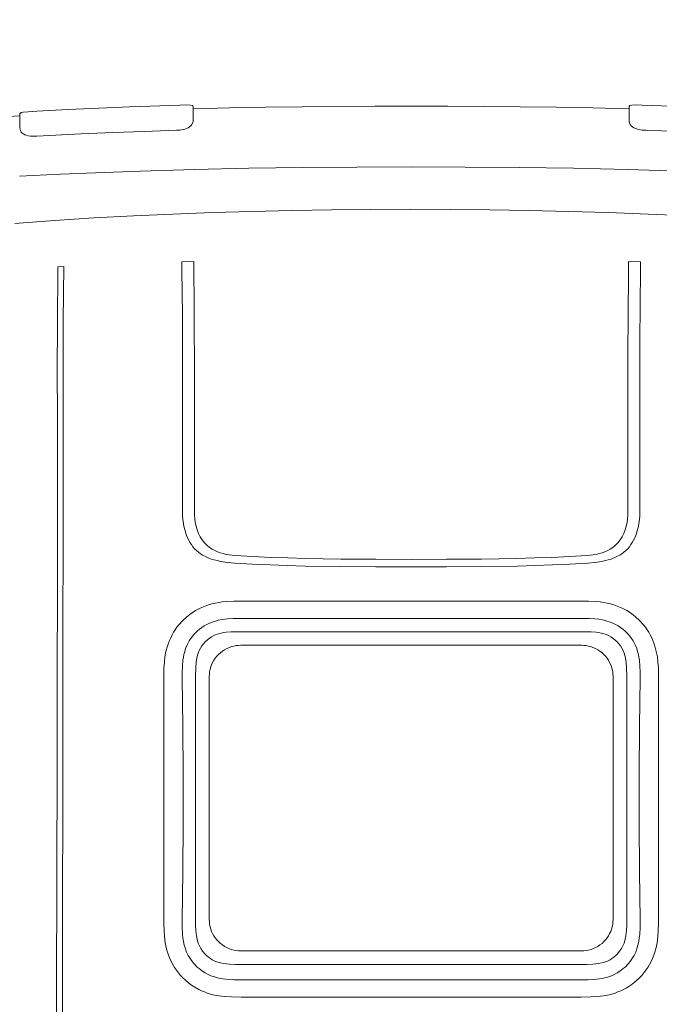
# Model space of a CAD drawing. Header units: millimetres. Extents: x 2204655785 to 2205143108, y 485765510 to 486291538.
# Tile 148 of 156: x 2205052970 to 2205053974, y 486235507 to 486237053. Entities that reach past the tile are written whole.
import ezdxf
from ezdxf.enums import TextEntityAlignment as Align
from ezdxf.lldxf.tags import DXFTag

# ---------------------------------------------------------------- set-up
doc = ezdxf.new("R2010")
doc.units = ezdxf.units.MM
doc.linetypes.add('НЕВИДИМАЯX2', pattern=[19.05, 12.7, -6.35])
for name, color, linetype in [('206ППР Панелевоз', 7, 'Continuous'), ('ППР_Опасная зона от крана', 1, 'Continuous'), ('ППР_Разрез', 5, 'Continuous'), ('ППР_Стрела', 7, 'Continuous')]:
    doc.layers.add(name, color=color, linetype=linetype)
doc.styles.add('ППРк_М1-1', font='GOST_Common Italic.ttf', dxfattribs={"height": 800})
doc.styles.add('ППРк_М1-1кран', font='GOST_Common Italic.ttf', dxfattribs={"width": 0.8, "height": 600})
tags = doc.linetypes.add('опасная зона_Кран', pattern='A,30,-8,4,-8,30,-8,4,-8,30,-8,4,[230,Bbox.shx,S=2.5,R=0,X=0,Y=-10],-6', length=148).pattern_tags.tags
tags[24] = DXFTag(74, 5)

# ---------------------------------------------------------------- blocks, each defined once
blk = doc.blocks.new('*U397')
at = {"layer": 'ППР_Опасная зона от крана', "linetype": 'опасная зона_Кран', "lineweight": 80, "ltscale": 100}
blk.add_arc((23215, 0), 50270, 270, 90, dxfattribs=at)
at = {"layer": 'ППР_Стрела', "linetype": 'НЕВИДИМАЯX2', "lineweight": 50, "ltscale": 100}
blk.add_arc((23215, 0), 38700, 270, 90, dxfattribs=at)
at = {"layer": 'ППР_Стрела', "linetype": 'Continuous', "lineweight": 100}
blk.add_arc((23215, 0), 30700, 270, 90, dxfattribs=at)
at = {"style": 'ППРк_М1-1', "width": 0.8}
for tag, p, height, flags in [('ОПАСНАЯ_ЗОНА', (25480.86, 21929.55), 800, 1), ('ОТЛЕТ_ГРУЗА', (25413.72, 20678.22), 800, 1), ('Кол-во_элементов', (2695.66, -1978.25), 1200, 8)]:
    blk.add_attdef(tag, p, '', height=height, dxfattribs=dict(at, flags=flags))
at = {"style": 'ППРк_М1-1', "width": 0.8, "flags": 8}
blk.add_attdef('МАРКА_КРАНА', text='', height=1200, dxfattribs=at).set_placement((8837.5, 818.17), align=Align.CENTER)
blk.add_attdef('ВЫСОТА', text='', height=1200, dxfattribs=at).set_placement((9134.89, -8454.02), align=Align.MIDDLE_CENTER)
at = {"layer": 'Defpoints', "style": 'ППРк_М1-1', "width": 0.8, "flags": 1}
for tag, p in [('МАКСИМАЛЬНАЯ_ДЛИНА_ГРУЗА', (25470.43, 19233.22)), ('ШИРИНА_ГРУЗА', (25397.01, 17803.51))]:
    blk.add_attdef(tag, p, '', height=800, dxfattribs=at)
at = {"layer": 'ППР_Разрез', "style": 'ППРк_М1-1кран', "width": 0.8, "flags": 8}
for tag, p in [('РАЗРЕЗ2', (-1027.85, 55181.17)), ('РАЗРЕЗ', (-1731.87, -54129.29))]:
    blk.add_attdef(tag, p, '', height=800, dxfattribs=at)
at = {"layer": 'ППР_Стрела', "style": 'ППРк_М1-1кран', "width": 0.8, "flags": 8}
for tag, p in [('ВЫСОТА_КРЮКА_ГОРИЗ', (-19652.89, 21607.87)), ('ГАБАРИТ_СТРЕЛЫ', (-25019.84, 21408.72)), ('ВЫСОТА_КРЮКА_НАКЛ', (-20393.31, 20761.66)), ('ВЫЛЕТ', (-16616.63, 14016.8))]:
    blk.add_attdef(tag, p, '', height=800, rotation=317, dxfattribs=at)
blk = doc.blocks.new('*U53')
at = {"layer": '206ППР Панелевоз', "lineweight": 5}
for p, q in [((11447.2, 656.7), (11449.3, 618.2)), ((11280.4, 626.1), (11285, 564.1)), ((11354.5, 619), (11357.7, 554.5)), ((11418.1, 605), (11417.6, 601.8)), ((11418.8, 607.9), (11418.1, 605)), ((11419.7, 610.5), (11418.8, 607.9)), ((11420.9, 612.8), (11419.7, 610.5)), ((11422.3, 614.6), (11420.9, 612.8)), ((11423.8, 616), (11422.3, 614.6)), ((11426.1, 617.3), (11423.8, 616)), ((11428.3, 618), (11426.1, 617.3)), ((11430.6, 618.2), (11428.3, 618)), ((11449.3, 618.2), (11430.6, 618.2)), ((11452.2, 618.2), (11449.3, 618.2)), ((11453.6, 617.5), (11452.2, 618.2)), ((11453.9, 617), (11453.6, 617.5)), ((11454.3, 616.2), (11453.9, 617)), ((11454.9, 613.2), (11454.3, 616.2)), ((11455.8, 605.3), (11454.9, 613.2)), ((11456.8, 591.5), (11455.8, 605.3)), ((11417.6, 601.8), (11417.4, 598.6)), ((11417.4, 598.6), (11417.5, 591.9)), ((11417.5, 591.9), (11420.8, 522.5)), ((11459.3, 542.5), (11456.8, 591.5)), ((9657.6, 560.6), (10076.9, 560.6)), ((10076.9, 560.6), (10432.4, 559.9)), ((10432.4, 559.9), (10845.4, 559.4)), ((10845.4, 559.4), (10876.3, 559.4)), ((10876.3, 559.4), (10983.1, 559.4)), ((10876.3, 559.4), (10876.3, 559.4)), ((10983.1, 559.4), (11043.2, 559.7)), ((11043.2, 559.7), (11128.3, 559.4)), ((11128.3, 559.4), (11202.8, 558.7)), ((11202.8, 558.7), (11212.2, 558.7)), ((11212.2, 558.7), (11212.6, 549.3)), ((11285, 564.1), (11288.9, 502)), ((10139.9, 551.2), (9654.3, 551.2)), ((10439.5, 550.7), (10139.9, 551.2)), ((10985.6, 550.2), (10439.5, 550.7)), ((11055.7, 550.5), (10985.6, 550.2)), ((11127.6, 550.1), (11055.7, 550.5)), ((11212.6, 549.3), (11127.6, 550.1)), ((11212.6, 549.3), (11212.6, 549.3)), ((11357.7, 554.5), (11359.5, 513.8)), ((11462.1, 482.2), (11459.3, 542.5)), ((11359.5, 513.8), (11362.6, 428.8)), ((11420.8, 522.5), (11423, 472.5)), ((11288.9, 502), (11292.2, 439.9)), ((11463.5, 445.7), (11462.1, 482.2)), ((11462.1, 482.2), (11462.1, 482.2)), ((11423, 472.5), (11424.9, 422.5)), ((11292.2, 439.9), (11295, 377.8)), ((11466.2, 366.9), (11463.5, 445.7)), ((11362.6, 428.8), (11365.1, 343.9)), ((11424.9, 422.5), (11426.6, 372.5)), ((10131.3, 384.9), (10136.3, 386.5)), ((10136.3, 386.5), (10141.4, 388)), ((10141.4, 388), (10151, 390)), ((10151, 390), (10160.7, 391.2)), ((10160.7, 391.2), (10170.4, 391.9)), ((10170.4, 391.9), (10180.2, 392.2)), ((10180.2, 392.2), (10197.6, 392.3)), ((10197.6, 392.3), (10574.1, 392.3)), ((10574.1, 392.3), (10582.8, 392)), ((10582.8, 392), (10591.4, 391.4)), ((10591.4, 391.4), (10599.9, 390.4)), ((10599.9, 390.4), (10608.4, 388.8)), ((10608.4, 388.8), (10616.8, 386.6)), ((10616.8, 386.6), (10621.3, 385.1)), ((10103.9, 369.3), (10108.1, 372.5)), ((10108.1, 372.5), (10112.4, 375.5)), ((10112.4, 375.5), (10116.9, 378.2)), ((10116.9, 378.2), (10121.6, 380.7)), ((10121.6, 380.7), (10126.4, 382.9)), ((10126.4, 382.9), (10131.3, 384.9)), ((10621.3, 385.1), (10625.7, 383.4)), ((10625.7, 383.4), (10630, 381.4)), ((10630, 381.4), (10634.3, 379.3)), ((10634.3, 379.3), (10638.4, 376.9)), ((10638.4, 376.9), (10642.4, 374.4)), ((10642.4, 374.4), (10646.3, 371.6)), ((10646.3, 371.6), (10650, 368.6)), ((11295, 377.8), (11297.3, 315.6)), ((11426.6, 372.5), (11426.9, 366.9)), ((10087.9, 353.2), (10092.6, 358.8)), ((10092.6, 358.8), (10096, 362.3)), ((10096, 362.3), (10099.8, 365.9)), ((10096, 362.3), (10096, 362.3)), ((10099.8, 365.9), (10103.9, 369.3)), ((10131.1, 353.9), (10136.3, 356.4)), ((10136.3, 356.4), (10141.7, 358.4)), ((10141.7, 358.4), (10147.2, 360)), ((10147.2, 360), (10152.8, 361.2)), ((10152.8, 361.2), (10158.5, 362.1)), ((10158.5, 362.1), (10164.2, 362.7)), ((10164.2, 362.7), (10175.7, 363.2)), ((10175.7, 363.2), (10187.2, 363.2)), ((10187.2, 363.2), (10263.1, 362.2)), ((10263.1, 362.2), (10338.9, 361.8)), ((10338.9, 361.8), (10414.7, 361.8)), ((10414.7, 361.8), (10490.5, 362.2)), ((10490.5, 362.2), (10566.2, 363.2)), ((10566.2, 363.2), (10566.2, 363.2)), ((10566.2, 363.2), (10575.7, 363.2)), ((10575.7, 363.2), (10585.1, 362.9)), ((10585.1, 362.9), (10594.5, 362.1)), ((10594.5, 362.1), (10599.2, 361.5)), ((10599.2, 361.5), (10603.8, 360.6)), ((10603.8, 360.6), (10608.4, 359.4)), ((10608.4, 359.4), (10612.8, 358)), ((10612.8, 358), (10619, 355.4)), ((10650, 368.6), (10657.1, 362.3)), ((10657.1, 362.3), (10657.1, 362.3)), ((10657.1, 362.3), (10662.8, 356.1)), ((10662.8, 356.1), (10667.9, 349.5)), ((10786.7, 354.8), (10790.4, 356.4)), ((10790.4, 356.4), (10797.6, 358.8)), ((10797.6, 358.8), (10805, 360.6)), ((10805, 360.6), (10812.4, 361.9)), ((10812.4, 361.9), (10820, 362.7)), ((10820, 362.7), (10827.6, 362.9)), ((10827.6, 362.9), (11066.3, 363)), ((10827.6, 362.9), (10827.6, 362.9)), ((11066.3, 363), (11133.2, 363.1)), ((11133.2, 363.1), (11175.8, 363.5)), ((11175.8, 363.5), (11204.3, 363.9)), ((11204.3, 363.9), (11204.3, 363.9)), ((11204.3, 363.9), (11220.1, 363.9)), ((11220.1, 363.9), (11220.7, 345)), ((11426.9, 366.9), (11427.3, 364.2)), ((11427.3, 364.2), (11428.3, 359.4)), ((11428.3, 359.4), (11429.3, 356.5)), ((11429.3, 356.5), (11430.4, 353.9)), ((11466, 350.5), (11466.3, 356.2)), ((11466.3, 356.2), (11466.2, 366.9)), ((10077.6, 337), (10081.3, 343.7)), ((10081.3, 343.7), (10084.4, 348.5)), ((10084.4, 348.5), (10087.9, 353.2)), ((10112.9, 339.8), (10118.4, 345)), ((10118.4, 345), (10123.2, 348.8)), ((10123.2, 348.8), (10127.1, 351.5)), ((10127.1, 351.5), (10131.1, 353.9)), ((10131.1, 353.9), (10131.1, 353.9)), ((10154.2, 339.4), (10161.7, 340.9)), ((10161.7, 340.9), (10170, 341.9)), ((10170, 341.9), (10179.3, 342.3)), ((10179.3, 342.3), (10188.5, 342.4)), ((10188.5, 342.4), (10567.8, 342.4)), ((10188.5, 342.4), (10188.5, 342.4)), ((10567.8, 342.4), (10583.2, 342.1)), ((10583.2, 342.1), (10590.8, 341.4)), ((10590.8, 341.4), (10598.4, 340.3)), ((10598.4, 340.3), (10602.1, 339.4)), ((10619, 355.4), (10624.8, 352.3)), ((10624.8, 352.3), (10630.3, 348.6)), ((10630.3, 348.6), (10635.4, 344.4)), ((10635.4, 344.4), (10640.2, 339.8)), ((10667.9, 349.5), (10672.5, 342.5)), ((10672.5, 342.5), (10676.4, 335.1)), ((10764.2, 338), (10766.9, 341)), ((10766.9, 341), (10769.7, 343.9)), ((10769.7, 343.9), (10772.8, 346.5)), ((10772.8, 346.5), (10776.1, 348.9)), ((10776.1, 348.9), (10779.5, 351.1)), ((10779.5, 351.1), (10783, 353.1)), ((10783, 353.1), (10786.7, 354.8)), ((10805, 341.6), (10799.3, 340)), ((10810.9, 342.8), (10805, 341.6)), ((10816.8, 343.6), (10810.9, 342.8)), ((10822.8, 344), (10816.8, 343.6)), ((10828.8, 344.1), (10822.8, 344)), ((11021.9, 344.1), (10828.8, 344.1)), ((11156.7, 344.4), (11021.9, 344.1)), ((11204.9, 345), (11156.7, 344.4)), ((11220.7, 345.1), (11204.9, 345.2)), ((11204.9, 345.2), (11204.9, 345)), ((11220.7, 345), (11220.7, 345.1)), ((11365.1, 343.9), (11366.9, 258.9)), ((11430.4, 353.9), (11431.8, 351.7)), ((11431.8, 351.7), (11433.7, 349.6)), ((11433.7, 349.6), (11435.7, 348)), ((11435.7, 348), (11437.7, 347)), ((11437.7, 347), (11440.6, 346.3)), ((11440.6, 346.3), (11442, 346.2)), ((11442, 346.2), (11460.2, 346.2)), ((11460.2, 346.2), (11461.6, 289.2)), ((11460.2, 346.2), (11464, 346.2)), ((11464, 346.2), (11464.8, 346.6)), ((11464.8, 346.6), (11465.1, 346.8)), ((11465.1, 346.8), (11465.5, 347.4)), ((11465.5, 347.4), (11466, 350.5)), ((10072.1, 324), (10073.8, 328.4)), ((10073.8, 328.4), (10075.6, 332.8)), ((10075.6, 332.8), (10077.6, 337)), ((10101.1, 322.4), (10103.6, 327.2)), ((10103.6, 327.2), (10106.5, 331.7)), ((10106.5, 331.7), (10110.4, 336.9)), ((10110.4, 336.9), (10112.9, 339.8)), ((10128.2, 322), (10130.4, 324.6)), ((10130.4, 324.6), (10132.9, 327.2)), ((10132.9, 327.2), (10137.6, 331.2)), ((10137.6, 331.2), (10142.1, 334.3)), ((10142.1, 334.3), (10147, 336.9)), ((10147, 336.9), (10150.6, 338.2)), ((10150.6, 338.2), (10154.2, 339.4)), ((10602.1, 339.4), (10605.8, 338.3)), ((10605.8, 338.3), (10609.7, 336.7)), ((10609.7, 336.7), (10613.4, 334.8)), ((10613.4, 334.8), (10617, 332.5)), ((10617, 332.5), (10620.3, 330)), ((10620.3, 330), (10623.5, 327.2)), ((10623.5, 327.2), (10626.3, 324.2)), ((10640.2, 339.8), (10643.2, 336.3)), ((10643.2, 336.3), (10646, 332.6)), ((10646, 332.6), (10648.5, 328.8)), ((10648.5, 328.8), (10650.8, 324.8)), ((10650.8, 324.8), (10652.8, 320.6)), ((10676.4, 335.1), (10679.7, 327.4)), ((10679.7, 327.4), (10681.5, 322.1)), ((10755.2, 322.5), (10757.2, 327)), ((10757.2, 327), (10759.5, 331.3)), ((10759.5, 331.3), (10761.7, 334.7)), ((10761.7, 334.7), (10764.2, 338)), ((10778.8, 328.3), (10774.6, 324.1)), ((10783.4, 332), (10778.8, 328.3)), ((10788.4, 335.2), (10783.4, 332)), ((10793.7, 337.9), (10788.4, 335.2)), ((10799.3, 340), (10793.7, 337.9)), ((10067.7, 305.7), (10069.5, 315)), ((10069.5, 315), (10072.1, 324)), ((10096, 307.9), (10097.8, 314.1)), ((10097.8, 314.1), (10099.3, 318.3)), ((10099.3, 318.3), (10101.1, 322.4)), ((10120.7, 307.6), (10122.3, 311.9)), ((10122.3, 311.9), (10124.4, 316.1)), ((10124.4, 316.1), (10126.2, 319.1)), ((10126.2, 319.1), (10128.2, 322)), ((10158.7, 311.5), (10155.7, 309.1)), ((10161.9, 313.6), (10158.7, 311.5)), ((10165.3, 315.5), (10161.9, 313.6)), ((10168.8, 317.1), (10165.3, 315.5)), ((10172.4, 318.5), (10168.8, 317.1)), ((10176.1, 319.5), (10172.4, 318.5)), ((10179.8, 320.3), (10176.1, 319.5)), ((10183.7, 320.7), (10179.8, 320.3)), ((10187.5, 320.9), (10183.7, 320.7)), ((10378.2, 320.9), (10187.5, 320.9)), ((10568.9, 320.9), (10378.2, 320.9)), ((10378.2, 320.9), (10378.2, 320.9)), ((10572.7, 320.7), (10568.9, 320.9)), ((10576.5, 320.3), (10572.7, 320.7)), ((10580.3, 319.5), (10576.5, 320.3)), ((10584, 318.5), (10580.3, 319.5)), ((10587.6, 317.1), (10584, 318.5)), ((10591.1, 315.5), (10587.6, 317.1)), ((10594.5, 313.6), (10591.1, 315.5)), ((10597.7, 311.5), (10594.5, 313.6)), ((10600.7, 309.1), (10597.7, 311.5)), ((10626.3, 324.2), (10628.9, 320.9)), ((10628.9, 320.9), (10631.2, 317.5)), ((10631.2, 317.5), (10633.2, 313.8)), ((10633.2, 313.8), (10634.9, 310)), ((10634.9, 310), (10636.2, 306.2)), ((10652.8, 320.6), (10654.4, 316.3)), ((10654.4, 316.3), (10656.5, 309.7)), ((10656.5, 309.7), (10656.7, 308.4)), ((10681.5, 322.1), (10683.1, 316.8)), ((10683.1, 316.8), (10684.3, 311.4)), ((10684.3, 311.4), (10685.3, 305.9)), ((10750.9, 308.4), (10752.1, 313.2)), ((10752.1, 313.2), (10753.5, 317.9)), ((10753.5, 317.9), (10755.2, 322.5)), ((10766.8, 312.3), (10764.9, 308)), ((10769.1, 316.5), (10766.8, 312.3)), ((10771.7, 320.4), (10769.1, 316.5)), ((10774.6, 324.1), (10771.7, 320.4)), ((11297.3, 315.6), (11299.2, 253.5)), ((10065.9, 286), (10066.5, 296.4)), ((10066.5, 296.4), (10067.7, 305.7)), ((10093.4, 290.2), (10094.4, 299.6)), ((10094.4, 299.6), (10095.3, 305.6)), ((10095.3, 305.6), (10096, 307.9)), ((10096, 307.9), (10096, 307.9)), ((10117.4, 289.2), (10117.8, 293.8)), ((10117.8, 293.8), (10118.5, 298.5)), ((10118.5, 298.5), (10119.4, 303.1)), ((10119.4, 303.1), (10120.7, 307.6)), ((10145.3, 296.7), (10143.3, 293)), ((10147.5, 300.2), (10145.3, 296.7)), ((10150, 303.4), (10147.5, 300.2)), ((10152.8, 306.5), (10150, 303.4)), ((10155.7, 309.1), (10152.8, 306.5)), ((10603.5, 306.5), (10600.7, 309.1)), ((10606.3, 303.4), (10603.5, 306.5)), ((10608.9, 300.2), (10606.3, 303.4)), ((10611.1, 296.7), (10608.9, 300.2)), ((10613.1, 293), (10611.1, 296.7)), ((10636.2, 306.2), (10637.2, 302.3)), ((10637.2, 302.3), (10637.9, 298.4)), ((10637.9, 298.4), (10638.5, 294.4)), ((10638.5, 294.4), (10639.1, 286.5)), ((10656.7, 308.4), (10657.1, 307.7)), ((10657.1, 307.7), (10657.1, 307.7)), ((10657.1, 307.7), (10657.5, 306.7)), ((10657.5, 306.7), (10658.6, 300.1)), ((10658.6, 300.1), (10659.5, 292.3)), ((10685.3, 305.9), (10686.1, 300.4)), ((10686.1, 300.4), (10686.7, 294.4)), ((10686.7, 294.4), (10687.3, 282.5)), ((10748.1, 292), (10749.7, 303)), ((10749.7, 303), (10750.9, 308.4)), ((10760.8, 294.4), (10760, 289.7)), ((10761.9, 299), (10760.8, 294.4)), ((10763.2, 303.6), (10761.9, 299)), ((10764.9, 308), (10763.2, 303.6)), ((10065.7, 270.5), (10065.9, 286)), ((10092.9, 270.5), (10093, 281.7)), ((10093, 281.7), (10093.4, 290.2)), ((10117, 279.8), (10117.4, 289.2)), ((10117, 270.5), (10117, 279.8)), ((10138.9, 278.7), (10138.5, 275.1)), ((10139.6, 282.3), (10138.9, 278.7)), ((10140.5, 285.8), (10139.6, 282.3)), ((10141.7, 289.2), (10140.5, 285.8)), ((10143.3, 293), (10141.7, 289.2)), ((10614.7, 289.2), (10613.1, 293)), ((10615.9, 285.8), (10614.7, 289.2)), ((10616.8, 282.3), (10615.9, 285.8)), ((10617.5, 278.7), (10616.8, 282.3)), ((10617.9, 275.1), (10617.5, 278.7)), ((10639.1, 286.5), (10639.4, 270.5)), ((10659.5, 292.3), (10660, 283.3)), ((10660, 283.3), (10660.1, 270.5)), ((10687.3, 282.5), (10687.4, 270.5)), ((10745.4, 253.1), (10747.1, 280.8)), ((10747.1, 280.8), (10748.1, 292)), ((10759, 280.1), (10757.3, 252.5)), ((10760, 289.7), (10759, 280.1)), ((11461.6, 289.2), (11462.7, 232.1)), ((10065.7, -263), (10065.7, 270.5)), ((10092.9, -263), (10092.9, 270.5)), ((10117, -263), (10117, 270.5)), ((10138.5, 275.1), (10138.4, 271.5)), ((10138.4, 271.5), (10138.4, -264)), ((10618, 271.5), (10617.9, 275.1)), ((10618, -264), (10618, 271.5)), ((10639.4, 270.5), (10639.4, -263)), ((10660.1, 270.5), (10660.1, -263)), ((10687.4, 270.5), (10687.4, -263)), ((10744.1, 225.4), (10745.4, 253.1)), ((10757.3, 252.5), (10756, 224.9)), ((11299.2, 253.5), (11300.6, 191.3)), ((11366.9, 258.9), (11368.1, 173.9)), ((11462.7, 232.1), (11463.6, 175.1)), ((10743.2, 197.8), (10744.1, 225.4)), ((10756, 224.9), (10755.1, 197.3)), ((10742.4, 170), (10743.2, 197.8)), ((10755.1, 197.3), (10754.3, 169.7)), ((11300.6, 191.3), (11301.7, 129.1)), ((10741.6, 114.6), (10742.4, 170)), ((11368.1, 173.9), (11368.8, 88.9)), ((11463.6, 175.1), (11464.1, 118)), ((10754.3, 169.7), (10753.5, 114.4)), ((11301.7, 129.1), (11302.3, 66.9)), ((10741.1, 59.2), (10741.6, 114.6)), ((10753.5, 114.4), (10753.1, 59.1)), ((11464.1, 118), (11464.5, 61)), ((11368.8, 88.9), (11369, 3.9)), ((11302.3, 66.9), (11302.5, 4.7)), ((10741, 3.7), (10741.1, 59.2)), ((10753.1, 59.1), (10752.9, 3.7)), ((11464.5, 61), (11464.6, 3.9)), ((10741.1, -51.7), (10741, 3.7)), ((10752.9, 3.7), (10753.1, -51.6)), ((11302.5, 4.7), (11302.3, -57.4)), ((11369, 3.9), (11368.8, -81.1)), ((11369, 3.9), (11369, 3.9)), ((11464.6, 3.9), (11464.5, -53.2)), ((10741.6, -107.1), (10741.1, -51.7)), ((10753.1, -51.6), (10753.5, -106.9)), ((11302.3, -57.4), (11301.7, -119.6)), ((11464.5, -53.2), (11464.1, -110.2)), ((11368.8, -81.1), (11368.1, -166.1)), ((10742.4, -162.6), (10741.6, -107.1)), ((10753.5, -106.9), (10754.3, -162.2)), ((11301.7, -119.6), (11300.6, -181.8)), ((11464.1, -110.2), (11463.6, -167.3)), ((10743.2, -190.3), (10742.4, -162.6)), ((10754.3, -162.2), (10755.1, -189.8)), ((11368.1, -166.1), (11366.9, -251.1)), ((11463.6, -167.3), (11462.7, -224.3)), ((11300.6, -181.8), (11299.2, -244)), ((10744.1, -218), (10743.2, -190.3)), ((10755.1, -189.8), (10756, -217.4)), ((10745.4, -245.6), (10744.1, -218)), ((10756, -217.4), (10757.3, -245)), ((11462.7, -224.3), (11461.6, -281.4)), ((10747.1, -273.5), (10745.4, -245.6)), ((10757.3, -245), (10759, -272.6)), ((11299.2, -244), (11297.3, -306.2)), ((11366.9, -251.1), (11365.1, -336.1)), ((10065.9, -278.5), (10065.7, -263)), ((10093, -274.2), (10092.9, -263)), ((10093.4, -282.7), (10093, -274.2)), ((10117, -272.3), (10117, -263)), ((10117.4, -281.7), (10117, -272.3)), ((10138.4, -264), (10138.5, -267.6)), ((10138.5, -267.6), (10138.9, -271.3)), ((10138.9, -271.3), (10139.6, -274.8)), ((10139.6, -274.8), (10140.5, -278.3)), ((10615.9, -278.3), (10616.8, -274.8)), ((10616.8, -274.8), (10617.5, -271.3)), ((10617.5, -271.3), (10617.9, -267.6)), ((10617.9, -267.6), (10618, -264)), ((10639.4, -263), (10639.1, -279)), ((10660, -275.8), (10659.5, -284.8)), ((10660.1, -263), (10660, -275.8)), ((10687.3, -275), (10686.7, -287)), ((10687.4, -263), (10687.3, -275)), ((10748.1, -284.5), (10747.1, -273.5)), ((10759, -272.6), (10760, -282.2)), ((10066.5, -288.9), (10065.9, -278.5)), ((10067.7, -298.2), (10066.5, -288.9)), ((10094.4, -292.1), (10093.4, -282.7)), ((10095.3, -298.1), (10094.4, -292.1)), ((10117.8, -286.4), (10117.4, -281.7)), ((10118.5, -291), (10117.8, -286.4)), ((10119.4, -295.6), (10118.5, -291)), ((10140.5, -278.3), (10141.7, -281.8)), ((10141.7, -281.8), (10143.3, -285.6)), ((10143.3, -285.6), (10145.3, -289.2)), ((10145.3, -289.2), (10147.5, -292.7)), ((10147.5, -292.7), (10150, -296)), ((10606.3, -296), (10608.9, -292.7)), ((10608.9, -292.7), (10611.1, -289.2)), ((10611.1, -289.2), (10613.1, -285.6)), ((10613.1, -285.6), (10614.7, -281.8)), ((10614.7, -281.8), (10615.9, -278.3)), ((10637.9, -290.9), (10637.2, -294.8)), ((10638.5, -287), (10637.9, -290.9)), ((10639.1, -279), (10638.5, -287)), ((10658.8, -291.1), (10657.9, -297)), ((10659.5, -284.8), (10658.8, -291.1)), ((10686.1, -292.9), (10685.3, -298.4)), ((10686.7, -287), (10686.1, -292.9)), ((10749.7, -295.5), (10748.1, -284.5)), ((10760, -282.2), (10760.8, -286.9)), ((10760.8, -286.9), (10761.9, -291.5)), ((10761.9, -291.5), (10763.2, -296.1)), ((11461.6, -281.4), (11460.2, -338.4)), ((10069.5, -307.5), (10067.7, -298.2)), ((10072.1, -316.5), (10069.5, -307.5)), ((10096, -300.4), (10095.3, -298.1)), ((10097.1, -304.4), (10096, -300.4)), ((10096, -300.4), (10096, -300.4)), ((10099.3, -310.8), (10097.1, -304.4)), ((10120.7, -300.1), (10119.4, -295.6)), ((10122.3, -304.5), (10120.7, -300.1)), ((10124.4, -308.6), (10122.3, -304.5)), ((10126.2, -311.6), (10124.4, -308.6)), ((10150, -296), (10152.8, -299)), ((10152.8, -299), (10155.7, -301.6)), ((10155.7, -301.6), (10158.7, -304)), ((10158.7, -304), (10161.9, -306.1)), ((10161.9, -306.1), (10165.3, -308)), ((10165.3, -308), (10168.8, -309.6)), ((10587.6, -309.6), (10591.1, -308)), ((10591.1, -308), (10594.5, -306.1)), ((10594.5, -306.1), (10597.7, -304)), ((10597.7, -304), (10600.7, -301.6)), ((10600.7, -301.6), (10603.5, -299)), ((10603.5, -299), (10606.3, -296)), ((10633.2, -306.3), (10631.2, -310)), ((10634.9, -302.5), (10633.2, -306.3)), ((10636.2, -298.7), (10634.9, -302.5)), ((10637.2, -294.8), (10636.2, -298.7)), ((10654.4, -308.8), (10652.8, -313.1)), ((10656.5, -302.2), (10654.4, -308.8)), ((10656.7, -300.9), (10656.5, -302.2)), ((10657.1, -300.2), (10656.7, -300.9)), ((10657.4, -299.5), (10657.1, -300.2)), ((10657.1, -300.2), (10657.1, -300.2)), ((10657.9, -297), (10657.4, -299.5)), ((10684.3, -303.9), (10683.1, -309.3)), ((10685.3, -298.4), (10684.3, -303.9)), ((10750.9, -301), (10749.7, -295.5)), ((10752.1, -305.7), (10750.9, -301)), ((10753.5, -310.4), (10752.1, -305.7)), ((10763.2, -296.1), (10764.9, -300.5)), ((10764.9, -300.5), (10766.8, -304.9)), ((10766.8, -304.9), (10769.1, -309)), ((10769.1, -309), (10771.7, -312.9)), ((11297.3, -306.2), (11295, -368.3)), ((10073.8, -320.9), (10072.1, -316.5)), ((10075.6, -325.3), (10073.8, -320.9)), ((10101.1, -314.9), (10099.3, -310.8)), ((10103.6, -319.7), (10101.1, -314.9)), ((10106.5, -324.2), (10103.6, -319.7)), ((10110.4, -329.4), (10106.5, -324.2)), ((10128.2, -314.5), (10126.2, -311.6)), ((10130.4, -317.2), (10128.2, -314.5)), ((10132.9, -319.7), (10130.4, -317.2)), ((10137.6, -323.7), (10132.9, -319.7)), ((10142.1, -326.8), (10137.6, -323.7)), ((10168.8, -309.6), (10172.4, -311)), ((10172.4, -311), (10176.1, -312)), ((10176.1, -312), (10179.8, -312.8)), ((10179.8, -312.8), (10183.7, -313.2)), ((10183.7, -313.2), (10187.5, -313.4)), ((10187.5, -313.4), (10568.9, -313.4)), ((10568.9, -313.4), (10572.7, -313.2)), ((10572.7, -313.2), (10576.5, -312.8)), ((10576.5, -312.8), (10580.3, -312)), ((10580.3, -312), (10584, -311)), ((10584, -311), (10587.6, -309.6)), ((10620.3, -322.5), (10617, -325)), ((10623.5, -319.7), (10620.3, -322.5)), ((10626.3, -316.7), (10623.5, -319.7)), ((10628.9, -313.4), (10626.3, -316.7)), ((10631.2, -310), (10628.9, -313.4)), ((10648.5, -321.3), (10646, -325.1)), ((10650.8, -317.3), (10648.5, -321.3)), ((10652.8, -313.1), (10650.8, -317.3)), ((10679.7, -319.9), (10676.4, -327.6)), ((10681.5, -314.6), (10679.7, -319.9)), ((10683.1, -309.3), (10681.5, -314.6)), ((10755.2, -315), (10753.5, -310.4)), ((10757.2, -319.5), (10755.2, -315)), ((10759.5, -323.8), (10757.2, -319.5)), ((10761.7, -327.2), (10759.5, -323.8)), ((10771.7, -312.9), (10774.6, -316.6)), ((10774.6, -316.6), (10778.8, -320.8)), ((10778.8, -320.8), (10783.4, -324.6)), ((10783.4, -324.6), (10788.4, -327.8)), ((10077.6, -329.5), (10075.6, -325.3)), ((10079.8, -333.7), (10077.6, -329.5)), ((10082.8, -338.6), (10079.8, -333.7)), ((10086.1, -343.4), (10082.8, -338.6)), ((10112.9, -332.3), (10110.4, -329.4)), ((10118.4, -337.5), (10112.9, -332.3)), ((10123.2, -341.3), (10118.4, -337.5)), ((10147, -329.4), (10142.1, -326.8)), ((10150.6, -330.8), (10147, -329.4)), ((10154.2, -331.9), (10150.6, -330.8)), ((10161.7, -333.4), (10154.2, -331.9)), ((10170, -334.4), (10161.7, -333.4)), ((10179.3, -334.8), (10170, -334.4)), ((10188.5, -334.9), (10179.3, -334.8)), ((10567.8, -334.9), (10188.5, -334.9)), ((10583.2, -334.6), (10567.8, -334.9)), ((10590.8, -333.9), (10583.2, -334.6)), ((10598.4, -332.8), (10590.8, -333.9)), ((10602.1, -331.9), (10598.4, -332.8)), ((10605.8, -330.8), (10602.1, -331.9)), ((10609.7, -329.2), (10605.8, -330.8)), ((10613.4, -327.3), (10609.7, -329.2)), ((10617, -325), (10613.4, -327.3)), ((10635.4, -336.9), (10630.3, -341.1)), ((10640.2, -332.3), (10635.4, -336.9)), ((10643.2, -328.8), (10640.2, -332.3)), ((10646, -325.1), (10643.2, -328.8)), ((10672.5, -335), (10667.9, -342.1)), ((10676.4, -327.6), (10672.5, -335)), ((10764.2, -330.5), (10761.7, -327.2)), ((10766.9, -333.6), (10764.2, -330.5)), ((10769.7, -336.4), (10766.9, -333.6)), ((10772.8, -339), (10769.7, -336.4)), ((10776.1, -341.5), (10772.8, -339)), ((10788.4, -327.8), (10793.7, -330.4)), ((10793.7, -330.4), (10799.3, -332.5)), ((10799.3, -332.5), (10805, -334.1)), ((10805, -334.1), (10810.9, -335.3)), ((10810.9, -335.3), (10816.8, -336.1)), ((10816.8, -336.1), (10822.8, -336.5)), ((10822.8, -336.5), (10828.8, -336.6)), ((10828.8, -336.6), (11068.6, -336.7)), ((11068.6, -336.7), (11143.2, -336.9)), ((11143.2, -336.9), (11193.7, -337.4)), ((11193.7, -337.4), (11204.9, -337.5)), ((11204.9, -337.5), (11204.9, -337.7)), ((11204.9, -337.7), (11220.7, -337.6)), ((11220.7, -337.5), (11220.1, -356.4)), ((11220.7, -337.6), (11220.7, -337.5)), ((11365.1, -336.1), (11362.6, -421)), ((11435.7, -340.2), (11437.7, -339.2)), ((11437.7, -339.2), (11440.6, -338.5)), ((11440.6, -338.5), (11442, -338.4)), ((11442, -338.4), (11460.2, -338.4)), ((11460.2, -338.4), (11464, -338.4)), ((11464, -338.4), (11464.8, -338.8)), ((11464.8, -338.8), (11465.1, -339)), ((11465.1, -339), (11465.5, -339.6)), ((11465.5, -339.6), (11466, -342.7)), ((10091, -349.5), (10086.1, -343.4)), ((10096, -354.8), (10091, -349.5)), ((10099.8, -358.4), (10096, -354.8)), ((10127.1, -344), (10123.2, -341.3)), ((10131.1, -346.4), (10127.1, -344)), ((10136.3, -348.9), (10131.1, -346.4)), ((10141.7, -350.9), (10136.3, -348.9)), ((10147.2, -352.5), (10141.7, -350.9)), ((10152.8, -353.7), (10147.2, -352.5)), ((10158.5, -354.6), (10152.8, -353.7)), ((10164.2, -355.2), (10158.5, -354.6)), ((10175.7, -355.7), (10164.2, -355.2)), ((10263.1, -354.7), (10187.2, -355.7)), ((10338.9, -354.3), (10263.1, -354.7)), ((10414.7, -354.3), (10338.9, -354.3)), ((10490.5, -354.7), (10414.7, -354.3)), ((10566.2, -355.7), (10490.5, -354.7)), ((10585.1, -355.4), (10575.7, -355.7)), ((10594.5, -354.7), (10585.1, -355.4)), ((10599.2, -354), (10594.5, -354.7)), ((10603.8, -353.1), (10599.2, -354)), ((10608.4, -351.9), (10603.8, -353.1)), ((10612.8, -350.5), (10608.4, -351.9)), ((10619, -347.9), (10612.8, -350.5)), ((10624.8, -344.8), (10619, -347.9)), ((10630.3, -341.1), (10624.8, -344.8)), ((10657.1, -354.8), (10650, -361.2)), ((10662.8, -348.7), (10657.1, -354.8)), ((10657.1, -354.8), (10657.1, -354.8)), ((10667.9, -342.1), (10662.8, -348.7)), ((10779.5, -343.6), (10776.1, -341.5)), ((10783, -345.6), (10779.5, -343.6)), ((10786.7, -347.3), (10783, -345.6)), ((10790.4, -348.9), (10786.7, -347.3)), ((10797.6, -351.3), (10790.4, -348.9)), ((10805, -353.1), (10797.6, -351.3)), ((10812.4, -354.4), (10805, -353.1)), ((10820, -355.2), (10812.4, -354.4)), ((10827.6, -355.4), (10820, -355.2)), ((11066.3, -355.5), (10827.6, -355.4)), ((11092.2, -355.5), (11066.3, -355.5)), ((11155.1, -355.8), (11092.2, -355.5)), ((11427.3, -356.4), (11428.3, -351.6)), ((11428.3, -351.6), (11429.3, -348.7)), ((11429.3, -348.7), (11430.4, -346.1)), ((11430.4, -346.1), (11431.8, -343.9)), ((11431.8, -343.9), (11433.7, -341.8)), ((11433.7, -341.8), (11435.7, -340.2)), ((11466, -342.7), (11466.3, -348.4)), ((11466.3, -348.4), (11466.2, -359.1)), ((10103.9, -361.8), (10099.8, -358.4)), ((10108.1, -365), (10103.9, -361.8)), ((10112.4, -368), (10108.1, -365)), ((10116.9, -370.7), (10112.4, -368)), ((10121.6, -373.2), (10116.9, -370.7)), ((10187.2, -355.7), (10175.7, -355.7)), ((10575.7, -355.7), (10566.2, -355.7)), ((10566.2, -355.7), (10566.2, -355.7)), ((10638.4, -369.4), (10634.3, -371.8)), ((10642.4, -366.9), (10638.4, -369.4)), ((10646.3, -364.1), (10642.4, -366.9)), ((10650, -361.2), (10646.3, -364.1)), ((11204.3, -356.4), (11155.1, -355.8)), ((11220.1, -356.4), (11204.3, -356.4)), ((11204.3, -356.4), (11204.3, -356.4)), ((11295, -368.3), (11292.2, -430.4)), ((11424.9, -414.7), (11426.6, -364.7)), ((11426.6, -364.7), (11426.9, -359.1)), ((11426.9, -359.1), (11427.3, -356.4)), ((11466.2, -359.1), (11463.5, -437.9)), ((10126.4, -375.4), (10121.6, -373.2)), ((10131.3, -377.4), (10126.4, -375.4)), ((10136.3, -379), (10131.3, -377.4)), ((10141.4, -380.5), (10136.3, -379)), ((10151, -382.5), (10141.4, -380.5)), ((10160.7, -383.7), (10151, -382.5)), ((10170.4, -384.4), (10160.7, -383.7)), ((10180.2, -384.7), (10170.4, -384.4)), ((10190, -384.8), (10180.2, -384.7)), ((10574.1, -384.8), (10190, -384.8)), ((10582.8, -384.5), (10574.1, -384.8)), ((10591.4, -383.9), (10582.8, -384.5)), ((10599.9, -382.9), (10591.4, -383.9)), ((10608.4, -381.3), (10599.9, -382.9)), ((10616.8, -379.1), (10608.4, -381.3)), ((10621.3, -377.6), (10616.8, -379.1)), ((10625.7, -375.9), (10621.3, -377.6)), ((10630, -374), (10625.7, -375.9)), ((10634.3, -371.8), (10630, -374))]:
    blk.add_line(p, q, dxfattribs=at)

msp = doc.modelspace()

# ---------------------------------------------------------------- block references
at = {"rotation": 90}
msp.add_blockref('*U397', (2205044055.8, 486203892.3), dxfattribs=at)

# ---------------------------------------------------------------- next in the draw order: block references
msp.add_blockref('*U53', (2205053588.5, 486225452.8), dxfattribs=at)

doc.saveas('drawing.dxf')
